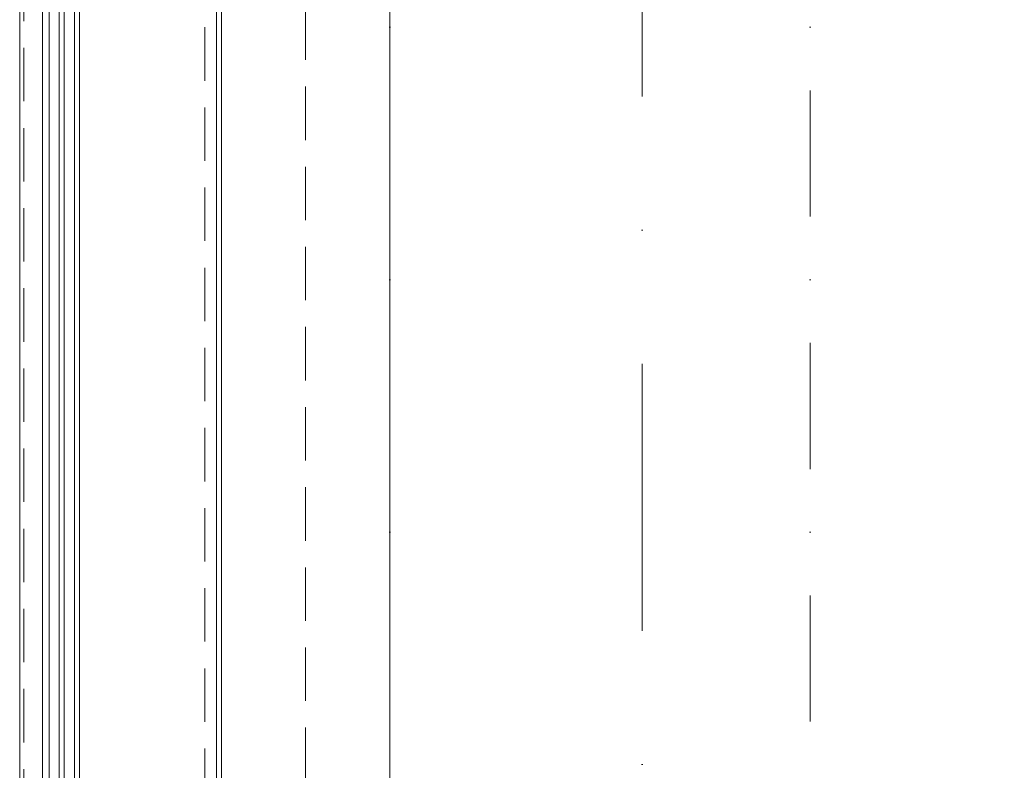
# Model space of a CAD drawing. Header units: millimetres. Extents: x 213386 to 459888, y 74252 to 208052.
# Tile 141 of 256: x 373037 to 374207, y 165181 to 166073. Entities that reach past the tile are written whole.
import ezdxf

# ---------------------------------------------------------------- set-up
doc = ezdxf.new("R2010")
doc.units = ezdxf.units.MM
for name, pattern in [('CK_Čerchovaná 50', [6, 3, -1.5, 0, -1.5]), ('ČERCHOVANÁ', [25.4, 12.7, -6.35, 0, -6.35]), ('ČÁRKOVANÁ', [19.05, 12.7, -6.35]), ('ČÁRKOVANÁ01-01', [2, 1, -1])]:
    doc.linetypes.add(name, pattern=pattern)
for name, color, linetype, lineweight in [('FASÁDA DETAILNÍ', 255, 'Continuous', 0), ('NOVÁ TENKÁ', 255, 'Continuous', 0), ('OSY', 255, 'Continuous', 0), ('TENKA', 255, 'Continuous', 0)]:
    doc.layers.add(name, color=color, linetype=linetype, lineweight=lineweight)

msp = doc.modelspace()

# ---------------------------------------------------------------- linework, layer by layer
at = {"layer": 'FASÁDA DETAILNÍ'}
for p, q in [((373036.638, 145492.154), (373036.638, 169172.154)), ((373063.638, 145492.154), (373063.638, 169172.154)), ((373063.638, 155177.655), (373063.638, 169172.154)), ((373071.638, 169172.154), (373071.638, 145492.154)), ((373071.638, 169172.154), (373071.638, 155177.655)), ((373083.638, 145492.154), (373083.638, 169172.154)), ((373083.638, 155177.655), (373083.638, 169172.154)), ((373089.638, 169172.154), (373089.638, 145492.154)), ((373089.638, 169172.154), (373089.638, 155177.655)), ((373101.638, 145492.154), (373101.638, 169172.154)), ((373101.638, 155177.655), (373101.638, 169172.154)), ((373107.638, 169172.154), (373107.638, 145492.154)), ((373107.638, 169172.154), (373107.638, 155177.655)), ((373276.638, 145732.154), (373276.638, 168932.154)), ((373270.638, 166675.654), (373270.638, 164775.904)), ((373063.638, 164777.655), (373063.638, 165740.266)), ((373071.638, 165740.266), (373071.638, 164777.655)), ((373083.638, 164777.655), (373083.638, 165740.266)), ((373089.638, 165740.266), (373089.638, 164777.655)), ((373101.638, 164777.655), (373101.638, 165740.266)), ((373107.638, 165740.266), (373107.638, 164777.655))]:
    msp.add_line(p, q, dxfattribs=at)
at = {"layer": 'FASÁDA DETAILNÍ', "linetype": 'ČÁRKOVANÁ', "ltscale": 5}
for p, q in [((373041.638, 145497.154), (373041.638, 169167.154)), ((373256.638, 145712.154), (373256.638, 168952.154)), ((373376.638, 145832.154), (373376.638, 168832.154))]:
    msp.add_line(p, q, dxfattribs=at)
at = {"layer": 'FASÁDA DETAILNÍ', "ltscale": 5}
msp.add_lwpolyline([(373969.138, 145732.154), (373969.138, 145932.154), (373476.638, 145932.154), (373476.638, 168732.154), (373969.14, 168732.154), (373969.14, 168932.154)], dxfattribs=at)
at = {"layer": 'NOVÁ TENKÁ', "linetype": 'ČÁRKOVANÁ01-01', "ltscale": 250}
msp.add_lwpolyline([(373476.638, 162432.154), (373476.638, 167232.154), (373576.638, 167232.154), (373576.638, 166632.154), (373976.638, 166632.154), (373976.638, 167232.154), (379826.638, 167232.154), (379826.638, 166632.154), (380226.638, 166632.154), (380226.638, 167232.154), (386126.638, 167232.154), (386126.638, 166632.154), (386526.638, 166632.154), (386526.638, 167232.154), (392426.638, 167232.154), (392426.638, 166632.154), (392826.638, 166632.154), (392826.638, 167232.154), (398676.638, 167232.154), (398676.638, 166632.154), (399076.638, 166632.154)], dxfattribs=at)
at = {"layer": 'OSY', "linetype": 'ČERCHOVANÁ', "ltscale": 25}
msp.add_line((373776.638, 170109.563), (373776.638, 145530.044), dxfattribs=at)
at = {"layer": 'TENKA', "linetype": 'CK_Čerchovaná 50', "ltscale": 50}
for p, q in [((373476.638, 145732.154), (373476.638, 168932.154)), ((373976.638, 145732.154), (373976.638, 168482.154))]:
    msp.add_line(p, q, dxfattribs=at)

doc.saveas('drawing.dxf')
